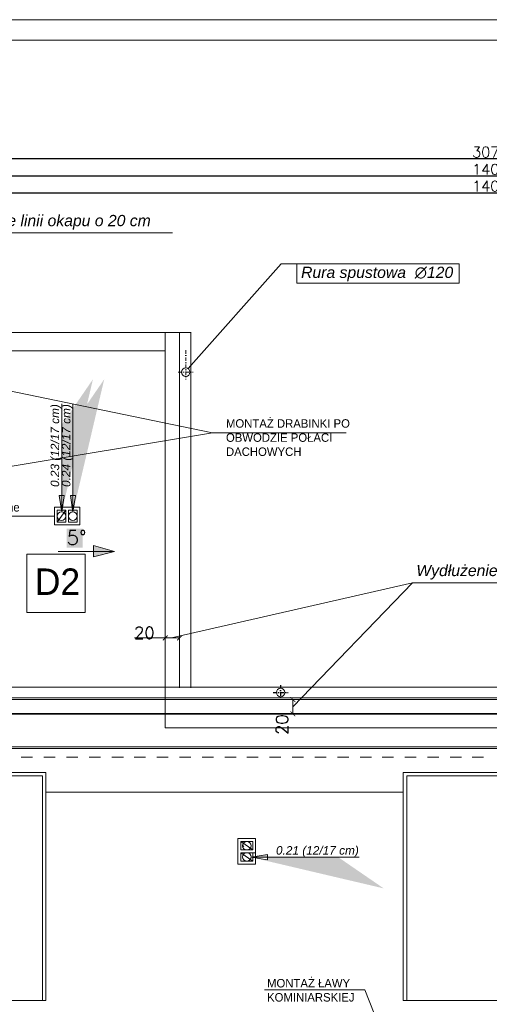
# Model space of a CAD drawing. Header units: millimetres. Extents: x -587 to 33545, y -26688 to 22494.
# Tile 222 of 256: x 14207 to 14872, y 6753 to 8148. Entities that reach past the tile are written whole.
import ezdxf
from ezdxf.lldxf.tags import DXFTag

# ---------------------------------------------------------------- set-up
doc = ezdxf.new("R2010")
doc.units = ezdxf.units.MM
doc.header["$MEASUREMENT"] = 0
doc.linetypes.add('AUSGEZOGEN', pattern=[0])
doc.linetypes.add('STRICHPUNKTX2', pattern=[2, 1, -0.5, 0, -0.5])
doc.layers.add('_B___I__', color=7, linetype='AUSGEZOGEN')
for name, color, linetype, lineweight in [('A_l.przerywana', 250, 'ICAD_ISO03W100', 9), ('A_l.widokowa', 250, 'Continuous', 18), ('A_wymiarowanie', 176, 'Continuous', 9), ('l. przerywana', 3, 'ICAD_ISO03W100', 9), ('l.przerywana', 104, 'ICAD_ISO03W100', 5), ('l.widokowa', 140, 'Continuous', 15), ('linia opisowa', 175, 'Continuous', 9), ('Nowe_820-G Rysunki Obrazki_Nr_pióra__23', 7, 'Continuous', 15), ('wymiarowanie', 176, 'Continuous', 9)]:
    doc.layers.add(name, color=color, linetype=linetype, lineweight=lineweight)
doc.styles.add('Arial', font='arial.ttf')
doc.styles.add('Arial$001H0', font='SIMPLEX')
doc.styles.add('styl1', font='arial.ttf', dxfattribs={"height": 15})
doc.styles.add('styl2', font='simplex.shx')
tags = doc.linetypes.add('ICAD_ISO03W100', pattern=[30, 12, -18]).pattern_tags.tags
tags[6:7] = [DXFTag(74, 4), DXFTag(75, 0), DXFTag(340, '0'), DXFTag(46, 1.0), DXFTag(50, 0.0), DXFTag(44, 0.0), DXFTag(45, 0.0)]
tags[4:5] = [DXFTag(74, 4), DXFTag(75, 0), DXFTag(340, '0'), DXFTag(46, 1.0), DXFTag(50, 0.0), DXFTag(44, 0.0), DXFTag(45, 0.0)]
doc.dimstyles.new('Kopia I_1.100', dxfattribs={"dimtxt": 15, "dimasz": 10, "dimexe": 5, "dimexo": 1, "dimgap": 1.5, "dimtad": 1, "dimdec": 1, "dimrnd": 0.5, "dimtxsty": 'styl2', "dimblk": 'ARCHTICK', "dimcen": 5, "dimadec": 0, "dimazin": 0, "dimtfac": 1, "dimtdec": 1, "dimtmove": 0, "dimatfit": 3, "dimldrblk": 'ARCHTICK', "dimfxl": 10, "dimfxlon": 1, "dimarcsym": 0})
doc.dimstyles.new('Skala 1-100', dxfattribs={"dimtxt": 17, "dimasz": 7, "dimexe": 1, "dimexo": 1, "dimgap": 1.5, "dimtad": 1, "dimdec": 1, "dimrnd": 0.5, "dimtxsty": 'styl2', "dimblk": 'ARCHTICK', "dimcen": 7, "dimadec": 0, "dimazin": 0, "dimtfac": 1, "dimtdec": 1, "dimtmove": 1, "dimatfit": 3, "dimldrblk": 'ARCHTICK', "dimfxl": 15, "dimfxlon": 1, "dimlwd": -1, "dimlwe": -1, "dimarcsym": 0})

# ---------------------------------------------------------------- blocks, each defined once
blk = doc.blocks.new('_ArchTick')
at = {"color": 0, "linetype": 'ByBlock', "const_width": 0.15}
blk.add_lwpolyline([(-0.5, -0.5), (0.5, 0.5)], dxfattribs=at)
blk = doc.blocks.new('*D1316')
at = {"layer": 'Defpoints', "color": 0}
for p in [(14618.5, 7184.5), (14593.9, 7164.5), (14618.5, 7164.5)]:
    blk.add_point(p, dxfattribs=at)
at = {"layer": 'wymiarowanie', "color": 0}
for p, q in [((14608.9, 7184.5), (14592.9, 7184.5)), ((14593.9, 7184.5), (14593.9, 7164.5)), ((14608.9, 7164.5), (14592.9, 7164.5))]:
    blk.add_line(p, q, dxfattribs=at)
at = {"layer": 'wymiarowanie', "color": 0, "xscale": 7, "yscale": 7, "zscale": 7}
for p, rotation in [((14593.9, 7184.5), 90), ((14593.9, 7164.5), -90.00000000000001)]:
    blk.add_blockref('_ArchTick', p, dxfattribs=dict(at, rotation=rotation))
at = {"layer": 'wymiarowanie', "color": 0, "insert": (14578.5, 7149.2), "char_height": 17, "attachment_point": 5, "rotation": 90, "style": 'styl2'}
blk.add_mtext('20', dxfattribs=at)
blk = doc.blocks.new('*D1317')
at = {"layer": 'Defpoints', "color": 0}
for p in [(14413, 7272), (14413, 7231.5), (14433.3, 7231.1)]:
    blk.add_point(p, dxfattribs=at)
at = {"layer": 'wymiarowanie', "color": 0}
for p, q in [((14413, 7272), (14369.4, 7272)), ((14413, 7257), (14413, 7273)), ((14433.3, 7272), (14413, 7272)), ((14433.3, 7257), (14433.3, 7273))]:
    blk.add_line(p, q, dxfattribs=at)
at = {"layer": 'wymiarowanie', "color": 0, "xscale": 7, "yscale": 7, "zscale": 7, "rotation": 180}
blk.add_blockref('_ArchTick', (14413, 7272), dxfattribs=at)
at = {"layer": 'wymiarowanie', "color": 0, "xscale": 7, "yscale": 7, "zscale": 7}
blk.add_blockref('_ArchTick', (14433.3, 7272), dxfattribs=at)
at = {"layer": 'wymiarowanie', "color": 0, "insert": (14383.3, 7279.3), "char_height": 17, "attachment_point": 5, "style": 'styl2'}
blk.add_mtext('20', dxfattribs=at)
blk = doc.blocks.new('*D1806')
at = {"layer": 'Defpoints', "color": 0}
for p in [(15575.1, 7903), (14172.1, 7694.9), (15575.1, 7702.6)]:
    blk.add_point(p, dxfattribs=at)
at = {"layer": 'wymiarowanie', "color": 0, "lineweight": -2}
for p, q in [((14172.1, 7898), (14172.1, 7908)), ((14172.1, 7903), (15575.1, 7903)), ((15575.1, 7898), (15575.1, 7908))]:
    blk.add_line(p, q, dxfattribs=at)
at = {"layer": 'wymiarowanie', "color": 0, "lineweight": -2, "xscale": 10, "yscale": 10, "zscale": 10, "rotation": 180}
blk.add_blockref('_ArchTick', (14172.1, 7903), dxfattribs=at)
at = {"layer": 'wymiarowanie', "color": 0, "lineweight": -2, "xscale": 10, "yscale": 10, "zscale": 10}
blk.add_blockref('_ArchTick', (15575.1, 7903), dxfattribs=at)
at = {"layer": 'wymiarowanie', "color": 0, "insert": (14873.6, 7912.3), "char_height": 15, "attachment_point": 5, "style": 'styl2'}
blk.add_mtext('1403', dxfattribs=at)
blk = doc.blocks.new('*D1815')
at = {"layer": 'Defpoints', "color": 0}
for p in [(15575.1, 7926.8), (14172.1, 7898), (15575.1, 7898)]:
    blk.add_point(p, dxfattribs=at)
at = {"layer": 'wymiarowanie', "color": 0, "lineweight": -2}
for p, q in [((14172.1, 7921.8), (14172.1, 7931.8)), ((15575.1, 7921.8), (15575.1, 7931.8)), ((14172.1, 7926.8), (15575.1, 7926.8))]:
    blk.add_line(p, q, dxfattribs=at)
at = {"layer": 'wymiarowanie', "color": 0, "lineweight": -2, "xscale": 10, "yscale": 10, "zscale": 10, "rotation": 180}
blk.add_blockref('_ArchTick', (14172.1, 7926.8), dxfattribs=at)
at = {"layer": 'wymiarowanie', "color": 0, "lineweight": -2, "xscale": 10, "yscale": 10, "zscale": 10}
blk.add_blockref('_ArchTick', (15575.1, 7926.8), dxfattribs=at)
at = {"layer": 'wymiarowanie', "color": 0, "insert": (14873.6, 7936.2), "char_height": 15, "attachment_point": 5, "style": 'styl2'}
blk.add_mtext('1403', dxfattribs=at)
blk = doc.blocks.new('*D1818')
at = {"layer": 'Defpoints', "color": 0}
for p in [(16411.2, 7951.3), (13336, 7903), (16411.2, 7903)]:
    blk.add_point(p, dxfattribs=at)
at = {"layer": 'wymiarowanie', "color": 0, "lineweight": -2}
for p, q in [((13336, 7946.3), (13336, 7956.3)), ((16411.2, 7946.3), (16411.2, 7956.3)), ((13336, 7951.3), (16411.2, 7951.3))]:
    blk.add_line(p, q, dxfattribs=at)
at = {"layer": 'wymiarowanie', "color": 0, "lineweight": -2, "xscale": 10, "yscale": 10, "zscale": 10, "rotation": 180}
blk.add_blockref('_ArchTick', (13336, 7951.3), dxfattribs=at)
at = {"layer": 'wymiarowanie', "color": 0, "lineweight": -2, "xscale": 10, "yscale": 10, "zscale": 10}
blk.add_blockref('_ArchTick', (16411.2, 7951.3), dxfattribs=at)
at = {"layer": 'wymiarowanie', "color": 0, "insert": (14873.6, 7960.6), "char_height": 15, "attachment_point": 5, "style": 'styl2'}
blk.add_mtext('3075', dxfattribs=at)

msp = doc.modelspace()

# ---------------------------------------------------------------- hatches: boundary and pattern name
at = {"layer": 'l.widokowa', "true_color": 0xffffff}
msp.add_hatch(color=7, dxfattribs=at).paths.add_polyline_path([(14273.31, 7426.79), (14273.31, 7399.74), (14296.14, 7399.74), (14296.14, 7426.79)])
at = {"layer": 'l.widokowa'}
msp.add_hatch(color=7, dxfattribs=at).paths.add_polyline_path([(14340.94, 7394.67), (14311.35, 7403.12), (14311.35, 7387.06)])
at = {"layer": 'linia opisowa'}
h = msp.add_hatch(color=256, dxfattribs=at)
h.paths.add_polyline_path([(14266.24, 7450.14), (14262.59, 7473.95), (14266.24, 7473.95), (14269.89, 7473.95)], flags=17)
edge = h.paths.add_edge_path()
edge.add_line((14266.24, 7450.14), (14266.24, 7574.06))
edge.add_line((14266.24, 7574.06), (14310.56, 7638.63))
h = msp.add_hatch(color=256, dxfattribs=at)
h.paths.add_polyline_path([(14282.24, 7450.14), (14278.59, 7473.95), (14282.24, 7473.95), (14285.89, 7473.95)], flags=17)
edge = h.paths.add_edge_path()
edge.add_line((14282.24, 7450.14), (14282.24, 7574.06))
edge.add_line((14282.24, 7574.06), (14326.56, 7638.63))
h = msp.add_hatch(color=256, dxfattribs=at)
h.paths.add_polyline_path([(14534.1, 6961.28), (14557.91, 6964.93), (14557.91, 6961.28), (14557.91, 6957.64)], flags=17)
edge = h.paths.add_edge_path()
edge.add_line((14534.1, 6961.28), (14658.02, 6961.28))
edge.add_line((14658.02, 6961.28), (14722.59, 6916.97))

# ---------------------------------------------------------------- linework, layer by layer
at = {"layer": '_B___I__', "linetype": 'STRICHPUNKTX2', "ltscale": 5}
for p, q in [((14576.55, 7205.15), (14576.55, 7184.15)), ((14566.05, 7194.65), (14587.05, 7194.65))]:
    msp.add_line(p, q, dxfattribs=at)
at = {"layer": 'A_l.przerywana', "color": 7, "ltscale": 0.3}
for p, q in [((14260.02, 7436.1), (14272.02, 7453.1)), ((14260.02, 7436.1), (14272.02, 7453.1)), ((14537.06, 6971.5), (14520.06, 6983.5)), ((14537.06, 6955.5), (14520.06, 6967.5))]:
    msp.add_line(p, q, dxfattribs=at)
at = {"layer": 'A_l.przerywana', "color": 5, "lineweight": 35}
msp.add_lwpolyline([(13356.02, 7698.92), (13356.02, 6029.8), (16391.16, 6029.8), (16391.16, 7704.71), (15595.09, 7704.71), (15595.09, 7164.54), (14152.1, 7164.54), (14152.1, 7698.92)], close=True, dxfattribs=at)
at = {"layer": 'A_l.przerywana', "color": 7, "ltscale": 0.3}
for points in [[(14256.02, 7432.1), (14256.02, 7457.1), (14292.02, 7457.1), (14292.02, 7432.1)], [(14260.02, 7436.1), (14260.02, 7453.1), (14272.02, 7453.1), (14272.02, 7436.1)], [(14260.02, 7436.1), (14260.02, 7453.1), (14272.02, 7453.1), (14272.02, 7436.1)], [(14276.02, 7436.1), (14276.02, 7453.1), (14288.02, 7453.1), (14288.02, 7436.1)], [(14276.02, 7436.1), (14276.02, 7453.1), (14288.02, 7453.1), (14288.02, 7436.1)], [(14537.06, 6971.5), (14520.06, 6971.5), (14520.06, 6983.5), (14537.06, 6983.5)], [(14537.06, 6955.5), (14520.06, 6955.5), (14520.06, 6967.5), (14537.06, 6967.5)]]:
    msp.add_lwpolyline(points, close=True, dxfattribs=at)
at = {"layer": 'A_l.przerywana', "color": 7}
for points in [[(14256.02, 7432.1), (14256.02, 7457.1), (14292.02, 7457.1), (14292.02, 7432.1)], [(14541.06, 6951.5), (14516.06, 6951.5), (14516.06, 6987.5), (14541.06, 6987.5)]]:
    msp.add_lwpolyline(points, close=True, dxfattribs=at)
at = {"layer": 'A_l.przerywana', "color": 7, "ltscale": 0.5}
for points in [[(14078.71, 7076.48), (14238.94, 7076.48), (14238.94, 6758.28), (14078.71, 6758.28)], [(14755.2, 7076.48), (15015.33, 7076.48), (15015.33, 6758.28), (14755.2, 6758.28)]]:
    msp.add_lwpolyline(points, close=True, dxfattribs=at)
at = {"layer": 'A_l.przerywana', "color": 7, "linetype": 'Continuous', "lineweight": 0}
for points in [[(14524.58, 6976.05), (14522.89, 6978.59)], [(14536.44, 6967.58), (14539.82, 6967.58)]]:
    msp.add_lwpolyline(points, dxfattribs=at)
at = {"layer": 'A_l.widokowa', "color": 5}
for points in [[(13318.52, 7736.42), (13318.52, 5992.3), (16428.66, 5992.3), (16428.66, 7742.21), (15557.59, 7742.21), (15557.59, 7202.04), (14189.6, 7202.04), (14189.6, 7736.42)], [(13333.52, 7721.42), (13333.52, 6007.3), (16413.66, 6007.3), (16413.66, 7727.21), (15572.59, 7727.21), (15572.59, 7187.04), (14174.6, 7187.04), (14174.6, 7721.42)], [(13336.02, 7718.92), (13336.02, 6009.8), (16411.16, 6009.8), (16411.16, 7724.71), (15575.09, 7724.71), (15575.09, 7184.54), (14172.1, 7184.54), (14172.1, 7718.92)], [(13403.09, 7651.85), (13403.09, 6076.86), (16344.1, 6076.86), (16344.1, 7657.65), (15642.15, 7657.65), (15642.15, 7117.47), (14105.03, 7117.47), (14105.03, 7651.85)], [(13405.09, 7649.85), (13405.09, 6078.86), (16342.1, 6078.86), (16342.1, 7655.65), (15644.15, 7655.65), (15644.15, 7115.47), (14103.03, 7115.47), (14103.03, 7649.85)]]:
    msp.add_lwpolyline(points, close=True, dxfattribs=at)
at = {"layer": 'A_l.widokowa', "color": 7, "ltscale": 0.5}
for points in [[(14073.71, 7081.48), (14243.94, 7081.48), (14243.94, 6758.28), (14073.71, 6758.28)], [(14750.2, 7081.48), (15020.33, 7081.48), (15020.33, 6758.28), (14750.2, 6758.28)]]:
    msp.add_lwpolyline(points, close=True, dxfattribs=at)
at = {"layer": 'A_l.widokowa', "color": 7, "ltscale": 0.2}
for centre in [(14266.02, 7444.6), (14282.02, 7444.6), (14528.56, 6977.5), (14528.56, 6961.5)]:
    msp.add_circle(centre, 6, dxfattribs=at)
at = {"layer": 'A_wymiarowanie'}
for p, q in [((14669.34, 7562.86), (14479.86, 7562.86)), ((14553.61, 6773.37), (14695.61, 6773.37)), ((14695.61, 6773.37), (14721.7, 6708.44))]:
    msp.add_line(p, q, dxfattribs=at)
msp.add_lwpolyline([(14299.57, 7308.26), (14217.07, 7308.26), (14217.07, 7390.76), (14299.57, 7390.76), (14299.57, 7308.26)], dxfattribs=at)
at = {"layer": 'l. przerywana', "color": 7, "ltscale": 0.2}
msp.add_circle((14576.55, 7194.65), 6, dxfattribs=at)
at = {"layer": 'l.przerywana', "color": 7}
msp.add_lwpolyline([(14413.02, 7678.92), (13376.02, 7678.92), (13376.02, 6049.8), (16371.16, 6049.8), (16371.16, 7684.71), (15615.09, 7684.71), (15615.09, 7144.54), (14413.02, 7144.54), (14413.02, 7678.92), (13376.02, 7678.92)], dxfattribs=at)
at = {"layer": 'l.widokowa', "color": 7, "linetype": 'Continuous', "lineweight": 9}
for p, q in [((14449.69, 7704.71), (14165.96, 7704.71)), ((14413.02, 7201.26), (14413.02, 7704.71)), ((14413.02, 7704.71), (14413.02, 7201.26)), ((14261.48, 7394.67), (14340.94, 7394.67)), ((14209.07, 7103.15), (14225.13, 7103.15)), ((14241.19, 7103.15), (14257.25, 7103.15)), ((14273.31, 7103.15), (14289.37, 7103.15)), ((14305.43, 7103.15), (14321.49, 7103.15)), ((14337.55, 7103.15), (14353.62, 7103.15)), ((14368.83, 7103.15), (14384.89, 7103.15)), ((14400.95, 7103.15), (14417.01, 7103.15)), ((14433.07, 7103.15), (14449.13, 7103.15)), ((14465.19, 7103.15), (14481.25, 7103.15)), ((14497.31, 7103.15), (14513.37, 7103.15)), ((14528.59, 7103.15), (14544.65, 7103.15)), ((14560.71, 7103.15), (14576.77, 7103.15)), ((14592.83, 7103.15), (14608.89, 7103.15)), ((14624.95, 7103.15), (14641.01, 7103.15)), ((14657.07, 7103.15), (14673.13, 7103.15)), ((14689.19, 7103.15), (14705.25, 7103.15)), ((14720.47, 7103.15), (14736.53, 7103.15)), ((14752.59, 7103.15), (14768.65, 7103.15)), ((14784.71, 7103.15), (14800.77, 7103.15)), ((14816.83, 7103.15), (14832.89, 7103.15)), ((14848.11, 7103.15), (14864.17, 7103.15)), ((14750.2, 7053.28), (14243.94, 7053.28)), ((14243.94, 7053.28), (14750.2, 7053.28))]:
    msp.add_line(p, q, dxfattribs=at)
at = {"layer": 'l.widokowa', "color": 5, "linetype": 'Continuous', "lineweight": 9}
for p, q in [((14433.26, 7201.26), (14433.26, 7704.71)), ((14449.33, 7201.26), (14449.33, 7704.71)), ((14449.33, 7704.71), (14449.33, 7201.26))]:
    msp.add_line(p, q, dxfattribs=at)
at = {"layer": 'l.widokowa', "color": 5, "linetype": 'STRICHPUNKTX2', "ltscale": 5}
for p, q in [((14442, 7679.73), (14442, 7638.25)), ((14431.5, 7648.75), (14452.5, 7648.75))]:
    msp.add_line(p, q, dxfattribs=at)
at = {"layer": 'l.widokowa', "color": 7, "linetype": 'Continuous', "lineweight": 9}
msp.add_lwpolyline([(14340.94, 7394.67), (14311.35, 7403.12), (14311.35, 7387.06)], close=True, dxfattribs=at)
at = {"layer": 'l.widokowa', "color": 5, "ltscale": 0.2}
msp.add_circle((14442, 7648.75), 6, dxfattribs=at)
at = {"layer": 'linia opisowa'}
for points in [[(14266.24, 7451.64), (14266.24, 7603.7)], [(14282.24, 7451.64), (14282.24, 7603.7)], [(14266.24, 7450.14), (14262.59, 7473.95), (14266.24, 7473.95)], [(14266.24, 7450.14), (14269.89, 7473.95), (14266.24, 7473.95)], [(14282.24, 7450.14), (14278.59, 7473.95), (14282.24, 7473.95)], [(14282.24, 7450.14), (14285.89, 7473.95), (14282.24, 7473.95)], [(14534.1, 6961.28), (14557.91, 6964.93), (14557.91, 6961.28)], [(14534.1, 6961.28), (14557.91, 6957.64), (14557.91, 6961.28)], [(14535.6, 6961.28), (14687.65, 6961.28)]]:
    msp.add_lwpolyline(points, dxfattribs=at)
at = {"layer": 'Nowe_820-G Rysunki Obrazki_Nr_pióra__23', "color": 7, "linetype": 'Continuous', "lineweight": 15}
msp.add_lwpolyline([(13055.23, 8119.48), (17155.64, 8119.48)], dxfattribs=at)
at = {"layer": 'wymiarowanie'}
for p, q in [((14081.21, 7846.3), (14423.5, 7846.3)), ((14577.15, 7802.42), (14445.5, 7653.85)), ((14577.15, 7802.42), (14599.63, 7802.42)), ((14058.56, 7649.85), (14479.86, 7562.86)), ((14479.86, 7562.86), (14105.03, 7500.08)), ((14763.55, 7350.28), (14422.06, 7271.97)), ((14593.89, 7174.54), (14763.55, 7350.28)), ((14763.55, 7350.28), (15105.84, 7350.28))]:
    msp.add_line(p, q, dxfattribs=at)
at = {"layer": 'wymiarowanie', "ltscale": 10}
msp.add_line((14048.49, 7444.6), (14256.02, 7444.6), dxfattribs=at)
at = {"layer": 'wymiarowanie'}
msp.add_lwpolyline([(13000.35, 8148.27), (13000.35, 5178.27), (17200.35, 5178.27), (17200.35, 8148.27), (13000.35, 8148.27)], dxfattribs=at)
msp.add_lwpolyline([(14599.63, 7802.42), (14829.71, 7802.42), (14829.71, 7775.05), (14599.63, 7775.05)], close=True, dxfattribs=at)

# ---------------------------------------------------------------- texts
at = {"layer": 'A_wymiarowanie', "style": 'styl1'}
for s, insert, char_height, width, attachment_point in [('\\pxql;{\\fCentury Gothic|b0|i0|c238|p34;MONTAŻ DRABINKI PO OBWODZIE POŁACI DACHOWYCH}', (14722.34, 7581.96), 12, 223.2778, 3), ('{\\fCentury Gothic|b0|i0|c238|p34;D2}', (14228.3, 7370.45), 37.5, 116.2774, 1), ('{\\fCentury Gothic|b0|i0|c238|p34;MONTAŻ ŁAWY KOMINIARSKIEJ}', (14557.26, 6788.62), 12, 223.2778, 1)]:
    msp.add_mtext(s, dxfattribs=dict(at, insert=insert, char_height=char_height, width=width, attachment_point=attachment_point))
at = {"layer": 'l.widokowa', "color": 7, "style": 'Arial$001H0'}
msp.add_text('5°', height=20.456, dxfattribs=at).set_placement((14273.32, 7403.97))
at = {"layer": 'linia opisowa'}
for s, insert, char_height, width, attachment_point in [('{\\fArial|b0|i1|c238|p0;Wydłużenie linii okapu o 20 cm}', (14086.42, 7850.79), 15.96, 406.4755, 7), ('{\\fArial|b0|i1|c238|p0;Rura spustowa  ∅120}', (14605.48, 7777.39), 15.96, 278.7922, 7), ('{\\fArial|b0|i1|c238|p0;Wydłużenie linii okapu o 20 cm}', (14768.76, 7354.77), 15.96, 406.4755, 7), ('{\\fArial|b0|i1|c238|p34;0.21 (12/17 cm)}', (14687.3, 6961.28), 12, 168.8643, 9)]:
    msp.add_mtext(s, dxfattribs=dict(at, insert=insert, char_height=char_height, width=width, attachment_point=attachment_point))
at = {"layer": 'linia opisowa', "char_height": 12, "width": 168.8643, "attachment_point": 9, "rotation": 90}
for s, insert in [('{\\fArial|b0|i1|c238|p34;0.23 (12/17 cm)}', (14266.24, 7603.34)), ('{\\fArial|b0|i1|c238|p34;0.24 (12/17 cm)}', (14282.24, 7603.34))]:
    msp.add_mtext(s, dxfattribs=dict(at, insert=insert))
at = {"layer": 'wymiarowanie', "insert": (14053.3, 7463.16), "char_height": 12, "width": 194.9338, "attachment_point": 1, "style": 'Arial'}
msp.add_mtext('{\\fCentury Gothic|b0|i0|c238|p34;Kominki wentylacyjne}', dxfattribs=at)

# ---------------------------------------------------------------- dimensions: what is measured, and where the dimension line sits
at = {"layer": 'wymiarowanie'}
for base, p1, p2, picture, middle in [((16411.16, 7951.27), (13336.02, 7902.96), (16411.16, 7902.96), '*D1818', (14873.59, 7960.64)), ((15575.09, 7926.83), (14172.1, 7897.96), (15575.09, 7897.96), '*D1815', (14873.59, 7936.2)), ((15575.09, 7902.96), (14172.1, 7694.86), (15575.09, 7702.63), '*D1806', (14873.59, 7912.33))]:
    dim = msp.add_linear_dim(base=base, p1=p1, p2=p2, dimstyle='Kopia I_1.100', override={"dimtmove": 1, "dimfxl": 5}, dxfattribs=at)
    dim.commit()
    dim.dimension.update_dxf_attribs({"geometry": picture, "text_midpoint": middle})
dim = msp.add_linear_dim(base=(14413.02, 7271.97), p1=(14433.26, 7231.08), p2=(14413.02, 7231.47), dimstyle='Skala 1-100', dxfattribs=at)
dim.commit()
dim.dimension.update_dxf_attribs({"geometry": '*D1317', "text_midpoint": (14383.26, 7270.41), "dimtype": 160})
dim = msp.add_linear_dim(base=(14593.89, 7164.54), p1=(14618.49, 7184.54), p2=(14618.49, 7164.54), angle=90, dimstyle='Skala 1-100', dxfattribs=at)
dim.commit()
dim.dimension.update_dxf_attribs({"geometry": '*D1316', "text_midpoint": (14588.92, 7149.15), "dimtype": 160})

doc.saveas('drawing.dxf')
